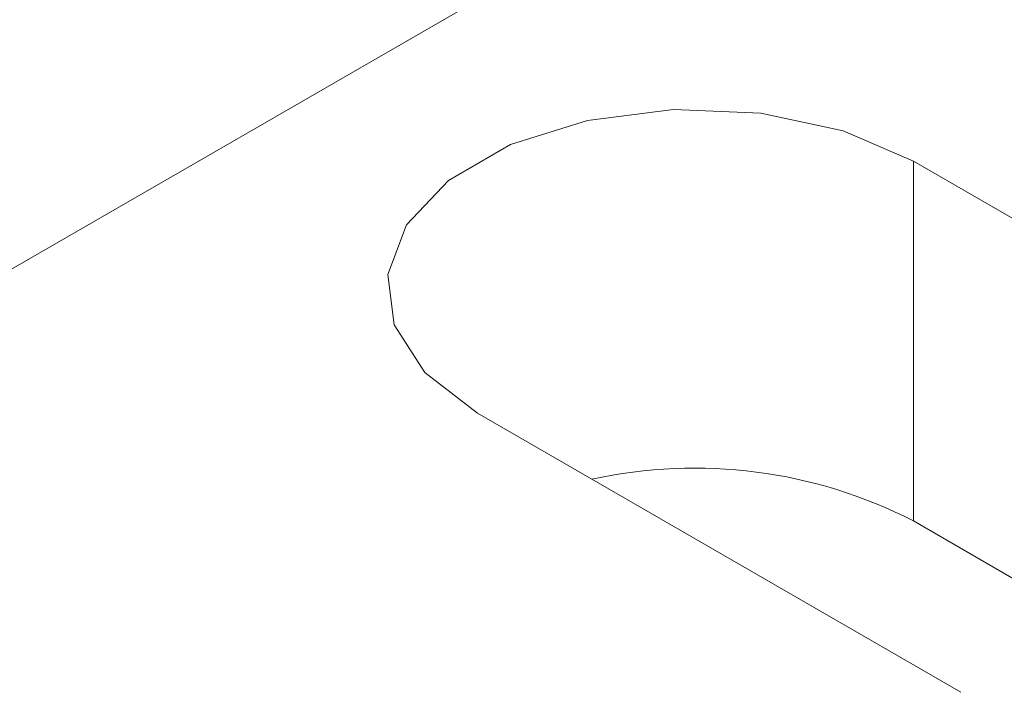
# Model space of a CAD drawing. Header units: inches. Extents: x 0.2 to 16.3, y 0.2 to 11.5.
# Tile 13 of 17: x 14.43 to 14.709, y 7.058 to 7.248. Entities that reach past the tile are written whole.
import ezdxf

# ---------------------------------------------------------------- set-up
doc = ezdxf.new("R2010")
doc.units = ezdxf.units.IN
doc.header["$MEASUREMENT"] = 0

msp = doc.modelspace()

# ---------------------------------------------------------------- linework, layer by layer
at = {"color": 7, "linetype": 'Continuous', "lineweight": 15}
for p, q in [((14.2212712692, 7.0582420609), (14.7091749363, 7.3399028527)), ((14.6833655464, 7.2078455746), (14.8205442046, 7.1286540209)), ((14.6833655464, 7.2078455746), (14.6833655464, 7.105777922)), ((14.6968005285, 7.0572183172), (14.5596218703, 7.136409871)), ((14.6833655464, 7.105777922), (14.8205442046, 7.0265863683))]:
    msp.add_line(p, q, dxfattribs=at)
at = {"color": 7, "linetype": 'Continuous', "lineweight": 15, "flags": 128}
msp.add_lwpolyline([(14.5596218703, 7.136409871), (14.5446967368, 7.147919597), (14.5359933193, 7.1613905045), (14.5342165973, 7.1757312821), (14.5395105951, 7.1897800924), (14.5514463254, 7.2023988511), (14.5690568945, 7.2125652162), (14.5909155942, 7.2194555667), (14.6152514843, 7.2225117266), (14.6400931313, 7.2214860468), (14.6634279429, 7.2164616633), (14.6833655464, 7.2078455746)], dxfattribs=at)
at = {"color": 7, "linetype": 'Continuous', "lineweight": 15}
msp.add_arc((14.6212575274, 6.9849161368), 0.1358858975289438, 62.8024381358, 102.3777136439, dxfattribs=at)

doc.saveas('drawing.dxf')
